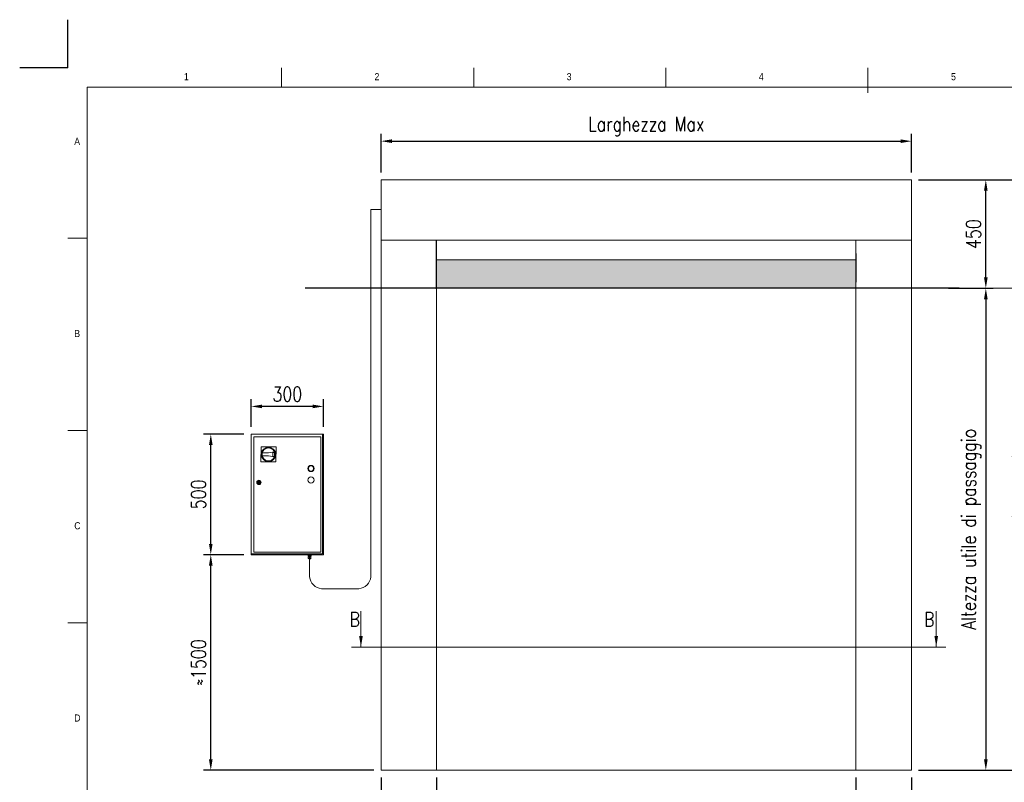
# Model space of a CAD drawing. Header units: inches. Extents: x 0 to 13926, y -6 to 5002.
# Tile 3 of 8: x 0 to 4084, y 1839 to 5001. Entities that reach past the tile are written whole.
import ezdxf

# ---------------------------------------------------------------- set-up
doc = ezdxf.new("R2010")
doc.units = ezdxf.units.IN
doc.header["$MEASUREMENT"] = 0
doc.layers.add('FORMAT', color=7, linetype='Continuous')
doc.styles.add('NYIP', font='romans.shx', dxfattribs={"width": 0.8})
doc.styles.add('SLDTEXTSTYLE0', font='GOTHIC.TTF', dxfattribs={"width": 0.913})
doc.dimstyles.new('STANDARD35', dxfattribs={"dimscale": 35, "dimtxt": 2, "dimasz": 1.5, "dimexe": 1, "dimexo": 1, "dimgap": 0.7, "dimtad": 1, "dimdec": 0, "dimdsep": 46, "dimtxsty": 'NYIP', "dimcen": 0, "dimclrd": 1, "dimclre": 1, "dimclrt": 2, "dimadec": 0, "dimazin": 0, "dimtfac": 1, "dimtdec": 0, "dimtix": 1, "dimtmove": 0, "dimatfit": 3, "dimfxl": 0, "dimtvp": 1, "dimtolj": 1, "dimtzin": 0, "dimarcsym": 0})

# ---------------------------------------------------------------- blocks, each defined once
blk = doc.blocks.new('A$C7C9C4F3F')
at = {"color": 7, "lineweight": 5}
blk.add_line((8295, 11245), (8295, 11504), dxfattribs=at)
at = {"layer": 'FORMAT', "color": 7, "lineweight": 5}
for p, q in [((2216, 11304), (2216, 11504)), ((4209, 11504), (4209, 11304)), ((6202, 11304), (6202, 11504)), ((16199, 11304), (199, 11304)), ((199, 11304), (199, 199)), ((199, 9738), (0, 9738)), ((0, 7745), (199, 7745)), ((0, 5752), (199, 5752))]:
    blk.add_line(p, q, dxfattribs=at)
at = {"color": 7, "lineweight": 5, "char_height": 73.8, "attachment_point": 1, "style": 'SLDTEXTSTYLE0'}
for s, insert in [('1', (1203, 11450)), ('2', (3180, 11450)), ('3', (5173, 11450)), ('4', (7166, 11450)), ('5', (9159, 11450)), ('A', (66, 10780)), ('B', (66, 8787)), ('C', (66, 6794)), ('D', (66, 4801))]:
    blk.add_mtext(s, dxfattribs=dict(at, insert=insert))
blk = doc.blocks.new('*D37')
at = {"color": 7, "lineweight": -2}
for p, q in [((1729.1, 1859), (1729.1, 1665.2)), ((3469.1, 1859), (3469.1, 1665.2)), ((3424.1, 1695.2), (1774.1, 1695.2))]:
    blk.add_line(p, q, dxfattribs=at)
at = {"color": 7}
for points in [[(1774.1, 1702.7), (1774.1, 1687.7), (1729.1, 1695.2)], [(3424.1, 1687.7), (3424.1, 1702.7), (3469.1, 1695.2)]]:
    blk.add_solid(points, dxfattribs=at)
at = {"layer": 'Defpoints', "color": 0}
for p in [(1729.1, 1889), (3469.1, 1889), (1729.1, 1695.2)]:
    blk.add_point(p, dxfattribs=at)
at = {"color": 7, "lineweight": 0, "insert": (2599.1, 1756.2), "char_height": 60, "attachment_point": 5, "style": 'NYIP'}
blk.add_mtext('\\A1;Larghezza utile di passaggio', dxfattribs=at)
blk = doc.blocks.new('*D38')
at = {"color": 7, "lineweight": -2}
for p, q in [((3469.1, 1859), (3469.1, 1665.2)), ((3699.1, 1859), (3699.1, 1665.2)), ((3514.1, 1695.2), (3654.1, 1695.2)), ((3699.1, 1695.2), (3951.2, 1695.2))]:
    blk.add_line(p, q, dxfattribs=at)
at = {"color": 7}
for points in [[(3514.1, 1702.7), (3514.1, 1687.7), (3469.1, 1695.2)], [(3654.1, 1687.7), (3654.1, 1702.7), (3699.1, 1695.2)]]:
    blk.add_solid(points, dxfattribs=at)
at = {"layer": 'Defpoints', "color": 0}
for p in [(3469.1, 1889), (3699.1, 1889), (3699.1, 1695.2)]:
    blk.add_point(p, dxfattribs=at)
at = {"color": 7, "lineweight": 0, "insert": (3868.5, 1746.2), "char_height": 60, "attachment_point": 5, "style": 'NYIP'}
blk.add_mtext('\\A1;230', dxfattribs=at)
blk = doc.blocks.new('*D39')
at = {"color": 7, "lineweight": -2}
for p, q in [((1499.1, 1859), (1499.1, 1665.2)), ((1729.1, 1859), (1729.1, 1665.2)), ((1499.1, 1695.2), (1246.9, 1695.2)), ((1684.1, 1695.2), (1544.1, 1695.2))]:
    blk.add_line(p, q, dxfattribs=at)
at = {"color": 7}
for points in [[(1544.1, 1702.7), (1544.1, 1687.7), (1499.1, 1695.2)], [(1684.1, 1687.7), (1684.1, 1702.7), (1729.1, 1695.2)]]:
    blk.add_solid(points, dxfattribs=at)
at = {"layer": 'Defpoints', "color": 0}
for p in [(1499.1, 1889), (1729.1, 1889), (1499.1, 1695.2)]:
    blk.add_point(p, dxfattribs=at)
at = {"color": 7, "lineweight": 0, "insert": (1329.6, 1746.2), "char_height": 60, "attachment_point": 5, "style": 'NYIP'}
blk.add_mtext('\\A1;230', dxfattribs=at)
blk = doc.blocks.new('*D40')
at = {"color": 7, "lineweight": -2}
for p, q in [((3729.1, 4337.5), (4227.4, 4337.5)), ((4197.4, 4292.5), (4197.4, 1934)), ((3729.1, 1889), (4227.4, 1889))]:
    blk.add_line(p, q, dxfattribs=at)
at = {"color": 7}
for points in [[(4204.9, 4292.5), (4189.9, 4292.5), (4197.4, 4337.5)], [(4189.9, 1934), (4204.9, 1934), (4197.4, 1889)]]:
    blk.add_solid(points, dxfattribs=at)
at = {"layer": 'Defpoints', "color": 0}
for p in [(3699.1, 4337.5), (3699.1, 1889), (4197.4, 1889)]:
    blk.add_point(p, dxfattribs=at)
at = {"color": 7, "lineweight": 0, "insert": (4146.4, 3113.2), "char_height": 60, "attachment_point": 5, "rotation": 90, "style": 'NYIP'}
blk.add_mtext('\\A1;Altezza Max', dxfattribs=at)
blk = doc.blocks.new('*D41')
at = {"color": 7, "lineweight": -2}
for p, q in [((1499.1, 4367.5), (1499.1, 4527.7)), ((1544.1, 4497.7), (3654.1, 4497.7)), ((3699.1, 4367.5), (3699.1, 4527.7))]:
    blk.add_line(p, q, dxfattribs=at)
at = {"color": 7}
for points in [[(1544.1, 4505.2), (1544.1, 4490.2), (1499.1, 4497.7)], [(3654.1, 4490.2), (3654.1, 4505.2), (3699.1, 4497.7)]]:
    blk.add_solid(points, dxfattribs=at)
at = {"layer": 'Defpoints', "color": 0}
for p in [(3699.1, 4497.7), (1499.1, 4337.5), (3699.1, 4337.5)]:
    blk.add_point(p, dxfattribs=at)
at = {"color": 7, "lineweight": 0, "insert": (2599.1, 4558.7), "char_height": 60, "attachment_point": 5, "style": 'NYIP'}
blk.add_mtext('\\A1;Larghezza Max^J', dxfattribs=at)
blk = doc.blocks.new('*D42')
at = {"color": 7, "lineweight": -2}
for p, q in [((3729.1, 4337.5), (4037.7, 4337.5)), ((4007.7, 3932.5), (4007.7, 4292.5)), ((3852.8, 3887.5), (4037.7, 3887.5))]:
    blk.add_line(p, q, dxfattribs=at)
at = {"color": 7}
for points in [[(4015.2, 4292.5), (4000.2, 4292.5), (4007.7, 4337.5)], [(4000.2, 3932.5), (4015.2, 3932.5), (4007.7, 3887.5)]]:
    blk.add_solid(points, dxfattribs=at)
at = {"layer": 'Defpoints', "color": 0}
for p in [(3699.1, 4337.5), (4007.7, 4337.5), (3822.8, 3887.5)]:
    blk.add_point(p, dxfattribs=at)
at = {"color": 7, "lineweight": 0, "insert": (3956.7, 4112.5), "char_height": 60, "attachment_point": 5, "rotation": 90, "style": 'NYIP'}
blk.add_mtext('\\A1;450', dxfattribs=at)
blk = doc.blocks.new('*D43')
at = {"color": 7, "lineweight": -2}
for p, q in [((3853.7, 3887.5), (4037.7, 3887.5)), ((4007.7, 3842.5), (4007.7, 1934)), ((3729.1, 1889), (4037.7, 1889))]:
    blk.add_line(p, q, dxfattribs=at)
at = {"color": 7}
for points in [[(4015.2, 3842.5), (4000.2, 3842.5), (4007.7, 3887.5)], [(4000.2, 1934), (4015.2, 1934), (4007.7, 1889)]]:
    blk.add_solid(points, dxfattribs=at)
at = {"layer": 'Defpoints', "color": 0}
for p in [(3823.7, 3887.5), (3699.1, 1889), (4007.7, 1889)]:
    blk.add_point(p, dxfattribs=at)
at = {"color": 7, "lineweight": 0, "insert": (3946.7, 2888.2), "char_height": 60, "attachment_point": 5, "rotation": 90, "style": 'NYIP'}
blk.add_mtext('\\A1;Altezza utile di passaggio^J', dxfattribs=at)
blk = doc.blocks.new('*D44')
at = {"color": 7, "lineweight": -2}
for p, q in [((930.2, 2782.9), (762.7, 2782.9)), ((792.7, 1934), (792.7, 2737.9)), ((1469.1, 1889), (762.7, 1889))]:
    blk.add_line(p, q, dxfattribs=at)
at = {"color": 7}
for points in [[(800.2, 2737.9), (785.2, 2737.9), (792.7, 2782.9)], [(785.2, 1934), (800.2, 1934), (792.7, 1889)]]:
    blk.add_solid(points, dxfattribs=at)
at = {"layer": 'Defpoints', "color": 0}
for p in [(792.7, 2782.9), (960.2, 2782.9), (1499.1, 1889)]:
    blk.add_point(p, dxfattribs=at)
at = {"color": 7, "lineweight": 0, "insert": (741.7, 2336), "char_height": 60, "attachment_point": 5, "rotation": 90, "style": 'NYIP'}
blk.add_mtext('\\A1;≈1500', dxfattribs=at)
blk = doc.blocks.new('*D45')
at = {"color": 7, "lineweight": -2}
for p, q in [((930.2, 3282.9), (762.7, 3282.9)), ((792.7, 2827.9), (792.7, 3237.9)), ((930.2, 2782.9), (762.7, 2782.9))]:
    blk.add_line(p, q, dxfattribs=at)
at = {"color": 7}
for points in [[(800.2, 3237.9), (785.2, 3237.9), (792.7, 3282.9)], [(785.2, 2827.9), (800.2, 2827.9), (792.7, 2782.9)]]:
    blk.add_solid(points, dxfattribs=at)
at = {"layer": 'Defpoints', "color": 0}
for p in [(792.7, 3282.9), (960.2, 3282.9), (960.2, 2782.9)]:
    blk.add_point(p, dxfattribs=at)
at = {"color": 7, "lineweight": 0, "insert": (741.7, 3032.9), "char_height": 60, "attachment_point": 5, "rotation": 90, "style": 'NYIP'}
blk.add_mtext('\\A1;500', dxfattribs=at)
blk = doc.blocks.new('*D46')
at = {"color": 7, "lineweight": -2}
for p, q in [((960.2, 3312.9), (960.2, 3427.7)), ((1215.2, 3397.7), (1005.2, 3397.7)), ((1260.2, 3312.9), (1260.2, 3427.7))]:
    blk.add_line(p, q, dxfattribs=at)
at = {"color": 7}
for points in [[(1005.2, 3405.2), (1005.2, 3390.2), (960.2, 3397.7)], [(1215.2, 3390.2), (1215.2, 3405.2), (1260.2, 3397.7)]]:
    blk.add_solid(points, dxfattribs=at)
at = {"layer": 'Defpoints', "color": 0}
for p in [(960.2, 3397.7), (960.2, 3282.9), (1260.2, 3282.9)]:
    blk.add_point(p, dxfattribs=at)
at = {"color": 7, "lineweight": 0, "insert": (1110.2, 3448.7), "char_height": 60, "attachment_point": 5, "style": 'NYIP'}
blk.add_mtext('\\A1;300', dxfattribs=at)

msp = doc.modelspace()

# ---------------------------------------------------------------- hatches: boundary and pattern name
at = {"true_color": 0x10733a}
h = msp.add_hatch(color=116, dxfattribs=at)
h.set_gradient(color2=(0, 0, 0), one_color=1)
h.paths.add_polyline_path([(1728.9, 3887.9), (1728.9, 4005.2), (3469.1, 4007.5), (3469.1, 3887.9)])

# ---------------------------------------------------------------- linework, layer by layer
at = {"color": 2}
for q in [(200, 5001.5), (0, 4801.5)]:
    msp.add_line((200, 4801.5), q, dxfattribs=at)
at = {"color": 7, "lineweight": 5}
for p, q in [((1499.1, 4337.5), (3699.1, 4337.5)), ((1499.1, 4266.5), (1499.1, 4337.5)), ((3699.1, 4337.2), (3699.1, 4337.5)), ((3699.1, 4337.1), (3699.1, 4337.2)), ((3699.1, 4331.5), (3699.1, 4337.1)), ((3699.1, 4331), (3699.1, 4331.5)), ((3699.1, 4315.3), (3699.1, 4331)), ((3699.1, 4314.3), (3699.1, 4315.3)), ((3699.1, 4290.7), (3699.1, 4314.3)), ((3699.1, 4289.5), (3699.1, 4290.7)), ((3699.1, 4261.5), (3699.1, 4289.5)), ((1499.1, 3890.5), (1499.1, 4266.5)), ((3699.1, 4260.8), (3699.1, 4261.5)), ((3699.1, 4164.2), (3699.1, 4260.8)), ((1456.6, 4215), (1456.6, 2691.5)), ((1456.6, 4215), (1499.1, 4215)), ((3699.1, 4163.5), (3699.1, 4164.2)), ((3699.1, 4135.5), (3699.1, 4163.5)), ((3699.1, 4134.2), (3699.1, 4135.5)), ((3699.1, 4110.7), (3699.1, 4134.2)), ((1499.1, 4087.8), (3699.1, 4087.8)), ((3469.1, 4087.8), (3469.1, 1889)), ((3699.1, 4109.7), (3699.1, 4110.7)), ((3699.1, 4094), (3699.1, 4109.7)), ((3699.1, 4093.4), (3699.1, 4094)), ((3699.1, 4087.9), (3699.1, 4093.4)), ((3699.1, 4087.8), (3699.1, 4087.9)), ((3699.1, 4087.8), (3699.1, 1889)), ((1499.1, 3819.5), (1499.1, 3890.5)), ((1729.1, 1889), (1729.1, 3887.5)), ((1499.1, 1889), (1499.1, 3819.5)), ((960.2, 3282.9), (1256.4, 3282.9)), ((960.2, 2786.8), (960.2, 3282.9)), ((971.1, 3272.1), (1249.3, 3272.1)), ((971.1, 2793.8), (971.1, 3272.1)), ((1249.3, 3272.1), (1249.3, 2793.8)), ((1256.4, 3282.9), (1256.4, 2786.8)), ((1256.4, 3282.9), (1260.2, 3282.9)), ((1260.2, 3282.9), (1260.2, 2782.9)), ((1000.8, 3167.8), (1001.1, 3230.2)), ((1001.1, 3230.2), (1063.5, 3229.9)), ((1063.5, 3229.9), (1063.2, 3167.5)), ((1032.1, 3193.1), (1005.8, 3193.2)), ((1005.9, 3204.7), (1032.2, 3204.6)), ((1056.8, 3188.1), (1032.1, 3193.1)), ((1032.2, 3204.6), (1056.9, 3209.2)), ((1049.4, 3205.8), (1055.7, 3207.1)), ((1049.4, 3191.6), (1049.4, 3205.8)), ((1049.4, 3191.6), (1049.4, 3205.8)), ((1055.6, 3190.3), (1049.4, 3191.6)), ((1063.2, 3167.5), (1000.8, 3167.8)), ((987.2, 3084.2), (989.2, 3084.2)), ((989.2, 3081.7), (987.2, 3081.7)), ((995.2, 3084.2), (997.2, 3084.2)), ((997.2, 3081.7), (995.2, 3081.7)), ((1256.4, 2786.8), (960.2, 2786.8)), ((960.2, 2782.9), (960.2, 2786.8)), ((1260.2, 2782.9), (960.2, 2782.9)), ((967.2, 2782.9), (967.2, 2782.9)), ((967.2, 2782.9), (967.5, 2782.9)), ((967.5, 2782.9), (968.1, 2782.9)), ((968.1, 2782.9), (969.1, 2782.9)), ((969.1, 2782.9), (970.3, 2782.9)), ((970.3, 2782.9), (971.8, 2782.9)), ((1249.3, 2793.8), (971.1, 2793.8)), ((971.8, 2782.9), (973.5, 2782.9)), ((973.5, 2782.9), (975.3, 2782.9)), ((975.3, 2782.9), (977.1, 2782.9)), ((977.1, 2782.9), (978.9, 2782.9)), ((978.9, 2782.9), (980.6, 2782.9)), ((980.6, 2782.9), (982.1, 2782.9)), ((982.1, 2782.9), (983.3, 2782.9)), ((983.3, 2782.9), (984.3, 2782.9)), ((984.3, 2782.9), (984.9, 2782.9)), ((984.9, 2782.9), (985.2, 2782.9)), ((985.2, 2782.9), (985.2, 2782.9)), ((1007.2, 2782.9), (1007.2, 2782.9)), ((1007.2, 2782.9), (1007.5, 2782.9)), ((1007.5, 2782.9), (1008.1, 2782.9)), ((1008.1, 2782.9), (1009.1, 2782.9)), ((1009.1, 2782.9), (1010.3, 2782.9)), ((1010.3, 2782.9), (1011.8, 2782.9)), ((1011.8, 2782.9), (1013.5, 2782.9)), ((1013.5, 2782.9), (1015.3, 2782.9)), ((1015.3, 2782.9), (1017.1, 2782.9)), ((1017.1, 2782.9), (1018.9, 2782.9)), ((1018.9, 2782.9), (1020.6, 2782.9)), ((1020.6, 2782.9), (1022.1, 2782.9)), ((1022.1, 2782.9), (1023.3, 2782.9)), ((1023.3, 2782.9), (1024.3, 2782.9)), ((1024.3, 2782.9), (1024.9, 2782.9)), ((1024.9, 2782.9), (1025.2, 2782.9)), ((1025.2, 2782.9), (1025.2, 2782.9)), ((1155.2, 2782.9), (1155.2, 2782.9)), ((1155.2, 2782.9), (1155.5, 2782.9)), ((1155.5, 2782.9), (1156.1, 2782.9)), ((1156.1, 2782.9), (1157.1, 2782.9)), ((1157.1, 2782.9), (1158.3, 2782.9)), ((1158.3, 2782.9), (1159.8, 2782.9)), ((1159.8, 2782.9), (1161.5, 2782.9)), ((1161.5, 2782.9), (1163.3, 2782.9)), ((1163.3, 2782.9), (1165.1, 2782.9)), ((1165.1, 2782.9), (1166.9, 2782.9)), ((1166.9, 2782.9), (1168.6, 2782.9)), ((1168.6, 2782.9), (1170.1, 2782.9)), ((1170.1, 2782.9), (1171.3, 2782.9)), ((1171.3, 2782.9), (1172.3, 2782.9)), ((1172.3, 2782.9), (1172.9, 2782.9)), ((1172.9, 2782.9), (1173.2, 2782.9)), ((1173.2, 2782.9), (1173.2, 2782.9)), ((1195.2, 2782.9), (1195.2, 2782.9)), ((1195.2, 2782.9), (1195.5, 2782.9)), ((1195.5, 2782.9), (1196.1, 2782.9)), ((1196.1, 2782.9), (1197.1, 2782.9)), ((1196.2, 2776.4), (1196.2, 2778.9)), ((1199.3, 2778.9), (1196.2, 2778.9)), ((1197.1, 2782.9), (1198.3, 2782.9)), ((1197.9, 2782.9), (1197.9, 2778.9)), ((1198.3, 2782.9), (1199.8, 2782.9)), ((1199.3, 2776.4), (1199.3, 2778.9)), ((1205.6, 2778.9), (1199.3, 2778.9)), ((1199.8, 2782.9), (1201.5, 2782.9)), ((1201.5, 2782.9), (1203.3, 2782.9)), ((1203.3, 2782.9), (1205.1, 2782.9)), ((1205.1, 2782.9), (1206.9, 2782.9)), ((1205.6, 2776.4), (1205.6, 2778.9)), ((1208.7, 2778.9), (1205.6, 2778.9)), ((1206.9, 2778.9), (1206.9, 2782.9)), ((1206.9, 2782.9), (1208.6, 2782.9)), ((1208.6, 2782.9), (1210.1, 2782.9)), ((1208.7, 2776.4), (1208.7, 2778.9)), ((1210.1, 2782.9), (1211.3, 2782.9)), ((1211.3, 2782.9), (1212.3, 2782.9)), ((1212.3, 2782.9), (1212.9, 2782.9)), ((1212.9, 2782.9), (1213.2, 2782.9)), ((1213.2, 2782.9), (1213.2, 2782.9)), ((1235.2, 2782.9), (1235.2, 2782.9)), ((1235.2, 2782.9), (1235.5, 2782.9)), ((1235.5, 2782.9), (1236.1, 2782.9)), ((1236.1, 2782.9), (1237.1, 2782.9)), ((1237.1, 2782.9), (1238.3, 2782.9)), ((1238.3, 2782.9), (1239.8, 2782.9)), ((1239.8, 2782.9), (1241.5, 2782.9)), ((1241.5, 2782.9), (1243.3, 2782.9)), ((1243.3, 2782.9), (1245.1, 2782.9)), ((1245.1, 2782.9), (1246.9, 2782.9)), ((1246.9, 2782.9), (1248.6, 2782.9)), ((1248.6, 2782.9), (1250.1, 2782.9)), ((1250.1, 2782.9), (1251.3, 2782.9)), ((1251.3, 2782.9), (1252.3, 2782.9)), ((1252.3, 2782.9), (1252.9, 2782.9)), ((1252.9, 2782.9), (1253.2, 2782.9)), ((1253.2, 2782.9), (1253.2, 2782.9)), ((1199.3, 2776.4), (1196.2, 2776.4)), ((1196.2, 2776.4), (1198.4, 2776.4)), ((1197, 2768.9), (1197, 2774.4)), ((1202.4, 2774.4), (1197, 2774.4)), ((1197, 2768.9), (1197.3, 2767.2)), ((1199.7, 2768.9), (1197, 2768.9)), ((1197.1, 2768.9), (1197, 2768.9)), ((1197, 2768.9), (1197, 2768.9)), ((1197, 2768.9), (1197, 2768.9)), ((1197.2, 2768.9), (1197.1, 2768.9)), ((1197.4, 2768.9), (1197.2, 2768.9)), ((1197.3, 2767.2), (1197.4, 2767.2)), ((1197.8, 2768.9), (1197.4, 2768.9)), ((1197.4, 2767.2), (1197.7, 2767.2)), ((1197.7, 2767.2), (1198.1, 2767.2)), ((1198.1, 2768.9), (1197.8, 2768.9)), ((1198.6, 2768.9), (1198.1, 2768.9)), ((1198.1, 2767.2), (1198.7, 2767.2)), ((1198.4, 2776.4), (1198.4, 2774.4)), ((1198.5, 2776.4), (1198.4, 2776.4)), ((1198.4, 2776.4), (1198.4, 2776.4)), ((1198.8, 2776.4), (1198.5, 2776.4)), ((1199.1, 2768.9), (1198.6, 2768.9)), ((1198.7, 2767.2), (1199.5, 2767.2)), ((1199.3, 2776.4), (1198.8, 2776.4)), ((1198.8, 2765.9), (1198.9, 2765.9)), ((1198.9, 2765.9), (1198.8, 2765.9)), ((1198.9, 2765.9), (1199.2, 2765.9)), ((1199.2, 2765.9), (1198.9, 2765.9)), ((1199.7, 2768.9), (1199.1, 2768.9)), ((1199.2, 2765.9), (1199.6, 2765.9)), ((1199.6, 2765.9), (1199.2, 2765.9)), ((1199.9, 2776.4), (1199.3, 2776.4)), ((1205.6, 2776.4), (1199.3, 2776.4)), ((1199.5, 2767.2), (1200.3, 2767.2)), ((1199.6, 2765.9), (1200.2, 2765.9)), ((1200.2, 2765.9), (1199.6, 2765.9)), ((1202.4, 2768.9), (1199.7, 2768.9)), ((1200.4, 2768.9), (1199.7, 2768.9)), ((1200.6, 2776.4), (1199.9, 2776.4)), ((1199.9, 2765.9), (1200, 2765.9)), ((1200, 2765.9), (1199.9, 2765.9)), ((1200, 2765.9), (1200.3, 2765.9)), ((1200.3, 2765.9), (1200, 2765.9)), ((1200.2, 2765.9), (1200.9, 2765.9)), ((1200.9, 2765.9), (1200.2, 2765.9)), ((1200.3, 2767.2), (1201.2, 2767.2)), ((1200.3, 2765.9), (1200.7, 2765.9)), ((1200.7, 2765.9), (1200.3, 2765.9)), ((1201, 2768.9), (1200.4, 2768.9)), ((1201.4, 2776.4), (1200.6, 2776.4)), ((1200.7, 2765.9), (1201.3, 2765.9)), ((1201.3, 2765.9), (1200.7, 2765.9)), ((1200.9, 2765.9), (1201.6, 2765.9)), ((1201.6, 2765.9), (1200.9, 2765.9)), ((1201.7, 2768.9), (1201, 2768.9)), ((1201.2, 2767.2), (1202.2, 2767.2)), ((1201.3, 2765.9), (1201.9, 2765.9)), ((1201.9, 2765.9), (1201.3, 2765.9)), ((1202.2, 2776.4), (1201.4, 2776.4)), ((1201.6, 2765.9), (1202.4, 2765.9)), ((1202.4, 2765.9), (1201.6, 2765.9)), ((1202.4, 2768.9), (1201.7, 2768.9)), ((1201.9, 2765.9), (1202.6, 2765.9)), ((1202.6, 2765.9), (1201.9, 2765.9)), ((1203.1, 2776.4), (1202.2, 2776.4)), ((1202.2, 2767.2), (1203.2, 2767.2)), ((1202.4, 2768.9), (1202.4, 2774.4)), ((1207.9, 2774.4), (1202.4, 2774.4)), ((1205.1, 2768.9), (1202.4, 2768.9)), ((1203.1, 2768.9), (1202.4, 2768.9)), ((1202.4, 2765.9), (1203.3, 2765.9)), ((1203.3, 2765.9), (1202.4, 2765.9)), ((1202.6, 2765.9), (1203.3, 2765.9)), ((1203.3, 2765.9), (1202.6, 2765.9)), ((1202.6, 2765.9), (1202.6, 2691.5)), ((1203.9, 2776.4), (1203.1, 2776.4)), ((1203.8, 2768.9), (1203.1, 2768.9)), ((1203.2, 2767.2), (1204.1, 2767.2)), ((1203.3, 2765.9), (1204, 2765.9)), ((1204, 2765.9), (1203.3, 2765.9)), ((1203.3, 2765.9), (1203.9, 2765.9)), ((1203.9, 2765.9), (1203.3, 2765.9)), ((1204.5, 2768.9), (1203.8, 2768.9)), ((1204.7, 2776.4), (1203.9, 2776.4)), ((1203.9, 2765.9), (1204.4, 2765.9)), ((1204.4, 2765.9), (1203.9, 2765.9)), ((1204, 2765.9), (1204.7, 2765.9)), ((1204.7, 2765.9), (1204, 2765.9)), ((1204.1, 2767.2), (1205, 2767.2)), ((1204.4, 2765.9), (1204.7, 2765.9)), ((1204.7, 2765.9), (1204.4, 2765.9)), ((1205.1, 2768.9), (1204.5, 2768.9)), ((1205.3, 2776.4), (1204.7, 2776.4)), ((1204.7, 2765.9), (1205.3, 2765.9)), ((1205.3, 2765.9), (1204.7, 2765.9)), ((1204.7, 2765.9), (1204.9, 2765.9)), ((1204.9, 2765.9), (1204.7, 2765.9)), ((1204.9, 2765.9), (1204.9, 2765.9)), ((1205, 2767.2), (1205.8, 2767.2)), ((1207.9, 2768.9), (1205.1, 2768.9)), ((1205.7, 2768.9), (1205.1, 2768.9)), ((1205.9, 2776.4), (1205.3, 2776.4)), ((1205.3, 2765.9), (1205.7, 2765.9)), ((1205.7, 2765.9), (1205.3, 2765.9)), ((1208.7, 2776.4), (1205.6, 2776.4)), ((1206.3, 2768.9), (1205.7, 2768.9)), ((1205.7, 2765.9), (1206, 2765.9)), ((1206, 2765.9), (1205.7, 2765.9)), ((1205.8, 2767.2), (1206.5, 2767.2)), ((1206.2, 2776.4), (1205.9, 2776.4)), ((1206, 2765.9), (1206.1, 2765.9)), ((1206.1, 2765.9), (1206, 2765.9)), ((1206.4, 2776.4), (1206.2, 2776.4)), ((1206.7, 2768.9), (1206.3, 2768.9)), ((1206.4, 2774.4), (1206.4, 2776.4)), ((1206.4, 2776.4), (1206.4, 2776.4)), ((1206.4, 2776.4), (1208.7, 2776.4)), ((1206.5, 2767.2), (1207, 2767.2)), ((1207.1, 2768.9), (1206.7, 2768.9)), ((1207, 2767.2), (1207.4, 2767.2)), ((1207.4, 2768.9), (1207.1, 2768.9)), ((1207.7, 2768.9), (1207.4, 2768.9)), ((1207.4, 2767.2), (1207.5, 2767.2)), ((1207.5, 2767.2), (1207.6, 2767.2)), ((1207.6, 2767.2), (1207.9, 2768.9)), ((1207.8, 2768.9), (1207.7, 2768.9)), ((1207.9, 2768.9), (1207.8, 2768.9)), ((1207.9, 2768.9), (1207.9, 2774.4)), ((1207.9, 2768.9), (1207.9, 2768.9)), ((1207.9, 2768.9), (1207.9, 2768.9)), ((1406.6, 2641.9), (1252.6, 2641.9)), ((1499.2, 1889), (1499.1, 1889)), ((1502.1, 1889), (1499.2, 1889)), ((1503.1, 1889), (1502.1, 1889)), ((1510.8, 1889), (1503.1, 1889)), ((1512.6, 1889), (1510.8, 1889)), ((1523.6, 1889), (1512.6, 1889)), ((1524.6, 1889), (1523.6, 1889)), ((1610.2, 1889), (1524.6, 1889)), ((1614.1, 1889), (1610.2, 1889)), ((1614.1, 1889), (1619.1, 1889)), ((3579.1, 1889), (1619.1, 1889)), ((3584.1, 1889), (3579.1, 1889)), ((3584.1, 1889), (3587.9, 1889)), ((3587.9, 1889), (3673.6, 1889)), ((3673.6, 1889), (3674.6, 1889)), ((3674.6, 1889), (3685.6, 1889)), ((3685.6, 1889), (3687.3, 1889)), ((3687.3, 1889), (3695, 1889)), ((3695, 1889), (3696, 1889)), ((3696, 1889), (3698.9, 1889)), ((3698.9, 1889), (3699.1, 1889))]:
    msp.add_line(p, q, dxfattribs=at)
for p, q in [((1728.9, 3885.2), (1728.9, 4087.8)), ((1728.9, 4005.2), (3469.1, 4007.5)), ((3469.1, 4032.5), (3469.1, 3912.5)), ((3897.2, 3887.5), (1184.6, 3887.5))]:
    msp.add_line(p, q)
at = {"color": 7, "lineweight": 0}
for p, q in [((5658.8, 3887.9), (1203.7, 3887.9)), ((1415.8, 2548.6), (1415.8, 2399.3)), ((3802.2, 2548.6), (3802.2, 2399.3)), ((1375.8, 2399.3), (3842.2, 2399.3))]:
    msp.add_line(p, q, dxfattribs=at)
at = {"color": 7, "lineweight": 5}
for centre, radius in [((1032.1, 3198.8), 29.8), ((1032.1, 3198.8), 26.9), ((1208.4, 3140.3), 12.8), ((1208.4, 3140.3), 10.9), ((1208.4, 3092.3), 12.8), ((992.2, 3082.9), 8.96), ((992.2, 3082.9), 7.68), ((992.2, 3082.9), 5.12), ((992.2, 3082.9), 1.28)]:
    msp.add_circle(centre, radius, dxfattribs=at)
for centre, radius, start, end in [((1032.1, 3198.8), 26.9, 167.3296, 192.0768), ((1032.1, 3198.8), 25, 340.1095, 19.297), ((1032.1, 3198.8), 26.9, 336.5708, 22.8356), ((992.2, 3082.9), 5.12, 14.4775, 165.5225), ((992.2, 3082.9), 5.12, 194.4775, 345.5225), ((992.2, 3082.9), 3.3, 22.8511, 157.1489), ((992.2, 3082.9), 3.3, 202.8511, 337.1489), ((1256.2, 2695.5), 53.7, 184.23, 266.163), ((1403, 2695.5), 53.8, 273.8397, 355.7635)]:
    msp.add_arc(centre, radius, start, end, dxfattribs=at)
for points, knots in [([(1197.3, 2767.2), (1197.3, 2767.1), (1197.4, 2766.9), (1197.5, 2766.6), (1197.8, 2766.3), (1198, 2766.2), (1198.2, 2766), (1198.4, 2766), (1198.6, 2766), (1198.6, 2766), (1198.6, 2766)], [0, 0, 0, 0, 0.127932, 0.334083, 0.512603, 0.668158, 0.801193, 0.910237, 0.992808, 1, 1, 1, 1]), ([(1206.2, 2766), (1206.2, 2766), (1206.3, 2766), (1206.4, 2766), (1206.6, 2766), (1206.9, 2766.2), (1207.2, 2766.4), (1207.5, 2766.8), (1207.5, 2767), (1207.6, 2767.2)], [0, 0, 0, 0, 0.004473, 0.071345, 0.184056, 0.381389, 0.583308, 0.787337, 1, 1, 1, 1])]:
    msp.add_open_spline(points, degree=3, knots=knots, dxfattribs=at)
at = {"color": 7, "lineweight": 0}
for points in [[(1423.1, 2445.5), (1408.1, 2445.5), (1415.6, 2400.5)], [(3809.5, 2445.5), (3794.5, 2445.5), (3802, 2400.5)]]:
    msp.add_solid(points, dxfattribs=at)

# ---------------------------------------------------------------- block references
at = {"xscale": 0.4, "yscale": 0.4, "zscale": 0.4}
msp.add_blockref('A$C7C9C4F3F', (200, 200), dxfattribs=at)

# ---------------------------------------------------------------- texts
at = {"color": 7, "lineweight": 0, "char_height": 60, "attachment_point": 5, "style": 'NYIP'}
for insert in [(1389.6, 2514.7, 1.5), (3773.1, 2514.7, 1.5)]:
    msp.add_mtext('\\A1;B', dxfattribs=dict(at, insert=insert))

# ---------------------------------------------------------------- dimensions: what is measured, and where the dimension line sits
at = {"color": 7, "lineweight": 0}
for base, p1, p2, angle, text, picture, middle in [((3699.1, 4497.7), (1499.1, 4337.5), (3699.1, 4337.5), 180, 'Larghezza Max^J', '*D41', (2599.1, 4558.7)), ((4197.4, 1889), (3699.1, 4337.5), (3699.1, 1889), 90, 'Altezza Max', '*D40', (4146.4, 3113.2)), ((4007.7, 1889), (3823.7, 3887.5), (3699.1, 1889), 90, 'Altezza utile di passaggio^J', '*D43', (3946.7, 2888.2)), ((792.7, 2782.9), (1499.1, 1889), (960.2, 2782.9), 90, '≈1500', '*D44', (741.7, 2336)), ((1729.1, 1695.2), (3469.1, 1889), (1729.1, 1889), 180, 'Larghezza utile di passaggio', '*D37', (2599.1, 1756.2))]:
    dim = msp.add_linear_dim(base=base, p1=p1, p2=p2, angle=angle, text=text, dimstyle='STANDARD35', override={"dimscale": 30, "dimclrd": 7, "dimclre": 7, "dimclrt": 7}, dxfattribs=at)
    dim.commit()
    dim.dimension.update_dxf_attribs({"geometry": picture, "text_midpoint": middle})
for base, p1, p2, angle, picture, middle in [((4007.7, 4337.5), (3822.8, 3887.5), (3699.1, 4337.5), 90, '*D42', (3956.7, 4112.5)), ((960.2, 3397.7), (1260.2, 3282.9), (960.2, 3282.9), 180, '*D46', (1110.2, 3448.7)), ((792.7, 3282.9), (960.2, 2782.9), (960.2, 3282.9), 90, '*D45', (741.7, 3032.9))]:
    dim = msp.add_linear_dim(base=base, p1=p1, p2=p2, angle=angle, dimstyle='STANDARD35', override={"dimscale": 30, "dimclrd": 7, "dimclre": 7, "dimclrt": 7}, dxfattribs=at)
    dim.commit()
    dim.dimension.update_dxf_attribs({"geometry": picture, "text_midpoint": middle})
for base, p1, p2, picture, middle in [((1499.1, 1695.2), (1729.1, 1889), (1499.1, 1889), '*D39', (1329.6, 1695.2)), ((3699.1, 1695.2), (3469.1, 1889), (3699.1, 1889), '*D38', (3868.5, 1695.2))]:
    dim = msp.add_linear_dim(base=base, p1=p1, p2=p2, angle=180, dimstyle='STANDARD35', override={"dimscale": 30, "dimclrd": 7, "dimclre": 7, "dimclrt": 7}, dxfattribs=at)
    dim.commit()
    dim.dimension.update_dxf_attribs({"geometry": picture, "text_midpoint": middle, "dimtype": 160})

doc.saveas('drawing.dxf')
